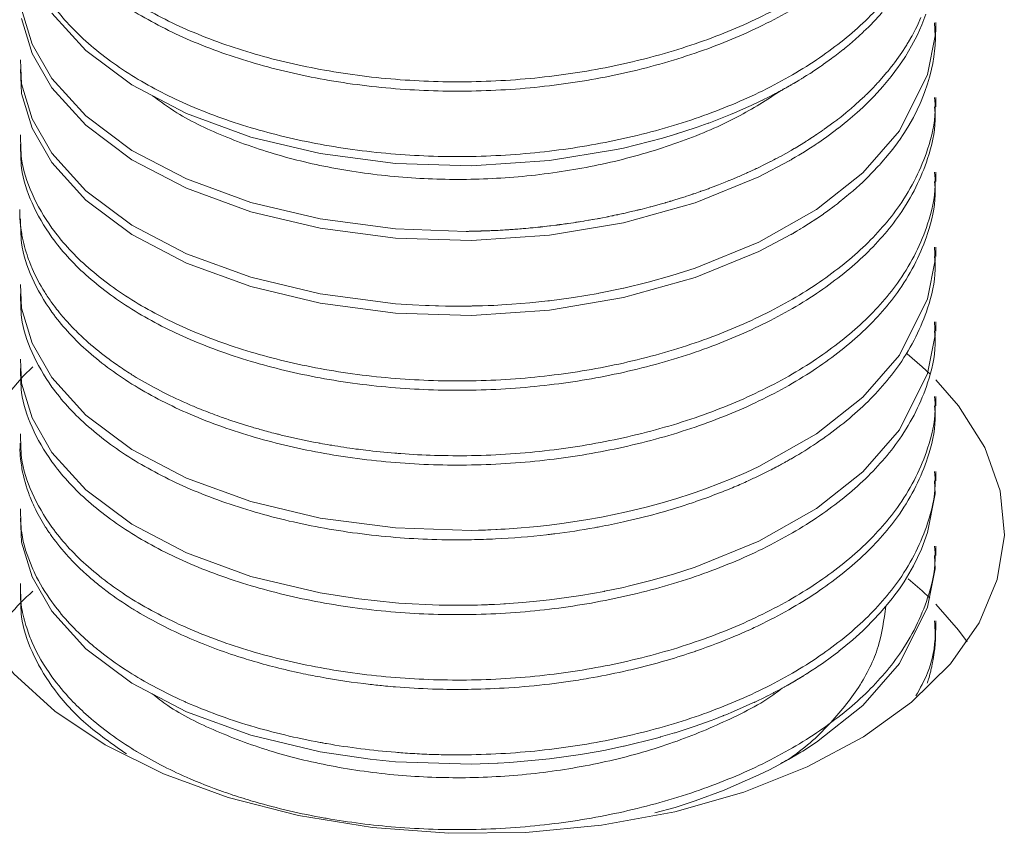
# Model space of a CAD drawing. Header units: millimetres. Extents: x 0 to 210, y 0 to 297.
# Tile 9 of 38: x 165 to 176, y 117 to 126. Entities that reach past the tile are written whole.
import ezdxf

# ---------------------------------------------------------------- set-up
doc = ezdxf.new("R2010")
doc.units = ezdxf.units.MM
doc.linetypes.add('HIDDEN', pattern=[1.905, 1.27, -0.635])
doc.layers.add('FORMAT', color=7, linetype='HIDDEN')

msp = doc.modelspace()

# ---------------------------------------------------------------- linework, layer by layer
at = {"color": 7, "linetype": 'Continuous', "lineweight": 15, "flags": 128}
for points in [[(174.795, 122.165), (174.712, 122.243), (174.549, 122.384)], [(165.004, 122.241), (164.897, 122.14), (164.527, 121.705), (164.271, 121.243), (164.134, 120.765), (164.118, 120.281), (164.225, 119.8), (164.452, 119.334), (164.795, 118.891), (165.245, 118.482), (165.794, 118.115)], [(165.794, 118.115), (166.429, 117.799), (167.137, 117.539), (167.904, 117.341), (168.712, 117.21), (169.545, 117.148), (170.384, 117.157), (171.212, 117.236), (172.011, 117.384), (172.765, 117.598), (173.456, 117.873), (174.071, 118.203), (174.596, 118.581), (175.02, 118.999), (175.335, 119.448), (175.532, 119.919), (175.609, 120.402), (175.563, 120.886), (175.395, 121.361), (175.11, 121.816), (174.861, 122.1)], [(174.795, 119.716), (174.712, 119.794), (174.559, 119.926)], [(175.204, 119.238), (175.11, 119.367), (174.861, 119.651)]]:
    msp.add_lwpolyline(points, dxfattribs=at)
at = {"color": 7, "linetype": 'Continuous', "lineweight": 15}
msp.add_arc((167.139, 117.413), 3.196, 131.9132, 145.1744, dxfattribs=at)
at = {"layer": 'FORMAT', "linetype": 'Continuous', "lineweight": 15}
for p, q in [((174.86, 125.898), (174.86, 126)), ((174.86, 125.081), (174.86, 125.183)), ((174.86, 124.264), (174.86, 124.367)), ((174.86, 123.448), (174.86, 123.55)), ((174.86, 122.631), (174.86, 122.733)), ((174.86, 121.815), (174.86, 121.917)), ((174.86, 120.998), (174.86, 121.1)), ((174.86, 120.182), (174.86, 120.284)), ((174.86, 119.365), (174.86, 119.467))]:
    msp.add_line(p, q, dxfattribs=at)
at = {"layer": 'FORMAT', "linetype": 'Continuous', "lineweight": 15, "flags": 128}
for points in [[(164.882, 126.147), (164.997, 125.766), (165.213, 125.39), (165.583, 124.981), (166.086, 124.605), (166.681, 124.293), (167.385, 124.037), (168.139, 123.856), (168.964, 123.748), (169.733, 123.721), (169.733, 123.721), (169.733, 123.721), (169.733, 123.721), (169.733, 123.721), (169.733, 123.721), (169.733, 123.721), (169.733, 123.721), (169.733, 123.721), (169.733, 123.721), (169.733, 123.721), (169.733, 123.721), (169.733, 123.721), (169.733, 123.721), (169.733, 123.721), (169.733, 123.721), (169.733, 123.721), (169.733, 123.721), (169.733, 123.721), (169.733, 123.721), (169.733, 123.721), (169.733, 123.721), (169.733, 123.721), (169.733, 123.721), (169.733, 123.721), (169.733, 123.721), (169.733, 123.721), (169.733, 123.721), (169.733, 123.721), (169.733, 123.721), (169.733, 123.721), (169.733, 123.721), (169.733, 123.721), (169.733, 123.721), (169.733, 123.721), (169.733, 123.721), (169.733, 123.721), (169.733, 123.721), (169.733, 123.721), (169.733, 123.721), (169.733, 123.721), (169.733, 123.721), (169.733, 123.721), (169.733, 123.721), (169.733, 123.721), (169.733, 123.721), (169.733, 123.721), (169.733, 123.721), (169.733, 123.721), (169.733, 123.721), (169.733, 123.721), (169.733, 123.721), (169.733, 123.721), (169.733, 123.721), (169.733, 123.721), (169.733, 123.721), (169.733, 123.721), (169.733, 123.721), (169.733, 123.721), (169.733, 123.721), (169.733, 123.721), (169.733, 123.721), (169.733, 123.721), (169.733, 123.721), (169.733, 123.721), (169.733, 123.721), (169.733, 123.721), (169.733, 123.721), (169.733, 123.721), (169.733, 123.721), (169.733, 123.721), (169.734, 123.721), (169.734, 123.721), (169.734, 123.721), (169.734, 123.721), (169.734, 123.721), (169.734, 123.721), (169.734, 123.721), (169.734, 123.721), (169.734, 123.721), (169.734, 123.721), (169.734, 123.721), (169.734, 123.721), (169.734, 123.721), (169.734, 123.721), (169.735, 123.721), (169.735, 123.721), (169.735, 123.721), (169.735, 123.721), (169.735, 123.721), (169.735, 123.721), (169.735, 123.721), (169.735, 123.721), (169.736, 123.721), (169.736, 123.721), (169.736, 123.721), (169.736, 123.721), (169.737, 123.721), (169.737, 123.721), (169.737, 123.721), (169.737, 123.721), (169.737, 123.721), (169.737, 123.721), (169.737, 123.721), (169.738, 123.721), (169.738, 123.721), (169.738, 123.721), (169.739, 123.721), (169.739, 123.721), (169.739, 123.721), (169.741, 123.721), (169.741, 123.721), (169.741, 123.721), (169.741, 123.721), (169.741, 123.721), (169.741, 123.721), (169.743, 123.721), (169.743, 123.721), (169.743, 123.721), (169.744, 123.721), (169.745, 123.721), (169.745, 123.721), (169.748, 123.721), (169.748, 123.721), (169.748, 123.721), (169.749, 123.721), (169.751, 123.721), (169.751, 123.721), (169.753, 123.721), (169.753, 123.721), (169.753, 123.721), (169.754, 123.721), (169.755, 123.721), (169.76, 123.721), (169.761, 123.721), (169.761, 123.721), (169.761, 123.721), (169.768, 123.722), (169.768, 123.722), (169.768, 123.722), (169.77, 123.722), (169.77, 123.722), (169.77, 123.722), (169.773, 123.722), (169.774, 123.722), (169.775, 123.722), (169.791, 123.722), (169.781, 123.722), (169.783, 123.722), (169.786, 123.722), (169.79, 123.722), (169.794, 123.722), (169.794, 123.722), (169.798, 123.722), (169.798, 123.722), (169.802, 123.722), (169.802, 123.722), (169.803, 123.722), (169.803, 123.722), (169.808, 123.722), (169.808, 123.722), (169.809, 123.722), (169.812, 123.722), (169.818, 123.722), (169.818, 123.722), (169.821, 123.723), (169.826, 123.723), (169.827, 123.723), (169.833, 123.723), (169.833, 123.723), (169.833, 123.723), (169.84, 123.723), (169.847, 123.723), (169.847, 123.723), (169.848, 123.723), (169.854, 123.723), (169.854, 123.723), (169.854, 123.723), (169.854, 123.723), (169.855, 123.723), (169.863, 123.724), (169.867, 123.724), (169.867, 123.724), (169.872, 123.724), (169.872, 123.724), (169.872, 123.724), (169.876, 123.724), (169.891, 123.724), (169.896, 123.724), (169.898, 123.725), (169.898, 123.725), (169.906, 123.725), (169.907, 123.725), (169.913, 123.725), (169.918, 123.725), (169.919, 123.725), (169.925, 123.725), (169.932, 123.726), (169.935, 123.726), (169.935, 123.726), (169.945, 123.726), (169.945, 123.726), (169.959, 123.727), (169.959, 123.727), (169.962, 123.727), (169.962, 123.727), (169.969, 123.727), (169.978, 123.727), (169.978, 123.727), (169.983, 123.728), (169.993, 123.728), (170.007, 123.729), (170.011, 123.729), (170.011, 123.729), (170.022, 123.729), (170.037, 123.73), (170.04, 123.73), (170.049, 123.73), (170.049, 123.73), (170.057, 123.731), (170.057, 123.731), (170.059, 123.731), (170.059, 123.731), (170.06, 123.731), (170.083, 123.732), (170.107, 123.733), (170.109, 123.734), (170.128, 123.735), (170.128, 123.735), (170.128, 123.735), (170.128, 123.735), (170.13, 123.735), (170.139, 123.735), (170.158, 123.736), (170.17, 123.737), (170.17, 123.737), (170.184, 123.738), (170.186, 123.738), (170.186, 123.738), (170.188, 123.738), (170.196, 123.739), (170.199, 123.739), (170.211, 123.74), (170.212, 123.74), (170.249, 123.742), (170.267, 123.744), (170.267, 123.744), (170.297, 123.746), (170.298, 123.746), (170.32, 123.748), (170.335, 123.749), (170.339, 123.749), (170.357, 123.751), (170.379, 123.753), (170.381, 123.753), (170.382, 123.753), (170.384, 123.753), (170.385, 123.753), (170.415, 123.756), (170.434, 123.758), (170.435, 123.758), (170.465, 123.761), (170.466, 123.761), (170.467, 123.761), (170.494, 123.763), (170.515, 123.766), (170.516, 123.766), (170.526, 123.767), (170.542, 123.768), (170.546, 123.769), (170.551, 123.769), (170.572, 123.772), (170.616, 123.777), (170.618, 123.777), (170.618, 123.777), (170.644, 123.78), (170.655, 123.781), (170.66, 123.782), (170.714, 123.789), (170.719, 123.789), (170.728, 123.79), (170.729, 123.791), (170.731, 123.791), (170.752, 123.793), (170.755, 123.794), (170.759, 123.794), (170.759, 123.794), (170.762, 123.795), (170.762, 123.795), (170.774, 123.796), (170.811, 123.802), (170.83, 123.804), (170.842, 123.806), (170.842, 123.806), (170.849, 123.807), (170.906, 123.815), (170.926, 123.818), (170.931, 123.819), (170.935, 123.82), (170.96, 123.824), (170.963, 123.824), (170.955, 123.823), (170.971, 123.825), (170.982, 123.827), (171.02, 123.833), (171.03, 123.835), (171.077, 123.843), (171.071, 123.842), (171.121, 123.851), (171.114, 123.85), (171.137, 123.854), (171.164, 123.858), (171.169, 123.859), (171.178, 123.861), (171.178, 123.861), (171.182, 123.862), (171.19, 123.863), (171.203, 123.866), (171.279, 123.88), (171.285, 123.882), (171.326, 123.89), (171.336, 123.892), (171.337, 123.892), (171.34, 123.893), (171.355, 123.896), (171.373, 123.9), (171.383, 123.902), (171.39, 123.903), (171.391, 123.904), (171.45, 123.917), (171.443, 123.915), (171.47, 123.921), (171.48, 123.923), (171.493, 123.926), (171.534, 123.936), (171.555, 123.941), (171.574, 123.945), (171.585, 123.948), (171.597, 123.951), (171.607, 123.953), (171.615, 123.955), (171.622, 123.957), (171.63, 123.959), (171.636, 123.96), (171.655, 123.965), (171.68, 123.971), (171.731, 123.985), (171.743, 123.988), (171.748, 123.989), (171.749, 123.989), (171.79, 124), (171.851, 124.017), (171.911, 124.034), (171.914, 124.035), (171.929, 124.039), (171.932, 124.04), (171.958, 124.048), (171.96, 124.049), (171.967, 124.051), (171.972, 124.052), (172.001, 124.061), (172.011, 124.064), (172.013, 124.065), (172.097, 124.091), (172.124, 124.099), (172.141, 124.105), (172.165, 124.113), (172.166, 124.113), (172.207, 124.127), (172.214, 124.129), (172.234, 124.136), (172.271, 124.149), (172.282, 124.153), (172.291, 124.156), (172.297, 124.158), (172.336, 124.172), (172.364, 124.182), (172.378, 124.187), (172.389, 124.191), (172.407, 124.198), (172.418, 124.202), (172.431, 124.207), (172.489, 124.229), (172.561, 124.258), (172.594, 124.271), (172.603, 124.275), (172.604, 124.275), (172.644, 124.292), (172.699, 124.315), (172.713, 124.321), (172.752, 124.338), (172.752, 124.338), (172.776, 124.349), (172.794, 124.357), (172.806, 124.362), (172.808, 124.363), (172.89, 124.401), (172.9, 124.406), (172.906, 124.409), (172.93, 124.42), (172.935, 124.423), (172.975, 124.442), (172.977, 124.443), (173.055, 124.482), (173.061, 124.485), (173.093, 124.502), (173.094, 124.502), (173.111, 124.512), (173.121, 124.517), (173.153, 124.534), (173.164, 124.54), (173.282, 124.605), (173.283, 124.606), (173.287, 124.608), (173.316, 124.626), (173.324, 124.63), (173.438, 124.7), (173.447, 124.705), (173.459, 124.712), (173.46, 124.713), (173.47, 124.719), (173.487, 124.73), (173.491, 124.733), (173.498, 124.738), (173.533, 124.76), (173.553, 124.774), (173.557, 124.776), (173.558, 124.777), (173.602, 124.807), (173.611, 124.813), (173.629, 124.826), (173.641, 124.834), (173.643, 124.835), (173.749, 124.913), (173.78, 124.936), (173.78, 124.936), (173.787, 124.942), (173.798, 124.95), (173.808, 124.958), (173.826, 124.973), (173.874, 125.011), (173.884, 125.019), (173.938, 125.064), (173.952, 125.077), (173.962, 125.085), (173.984, 125.105), (173.988, 125.108), (174.064, 125.178), (174.078, 125.191), (174.082, 125.195), (174.095, 125.208), (174.104, 125.216), (174.116, 125.228), (174.119, 125.231), (174.144, 125.256), (174.169, 125.281), (174.172, 125.284), (174.207, 125.321), (174.226, 125.342), (174.234, 125.35), (174.324, 125.454), (174.336, 125.468), (174.336, 125.468), (174.345, 125.479), (174.354, 125.491), (174.363, 125.501), (174.364, 125.503), (174.378, 125.52), (174.398, 125.546), (174.41, 125.562), (174.454, 125.622), (174.462, 125.634), (174.463, 125.636), (174.479, 125.658), (174.481, 125.662), (174.543, 125.757), (174.544, 125.758), (174.55, 125.768), (174.556, 125.779), (174.558, 125.782), (174.562, 125.789), (174.599, 125.853), (174.601, 125.857), (174.632, 125.915), (174.638, 125.927), (174.656, 125.961), (174.699, 126.057)], [(164.882, 126.045), (164.997, 125.664), (165.213, 125.288), (165.583, 124.879), (166.086, 124.503), (166.681, 124.191), (167.385, 123.934), (168.139, 123.754), (168.964, 123.646), (169.791, 123.62), (170.644, 123.678), (171.45, 123.815), (172.234, 124.034), (172.93, 124.318), (173.259, 124.49), (173.259, 124.49), (173.259, 124.49), (173.259, 124.49), (173.259, 124.49), (173.259, 124.49), (173.259, 124.49), (173.259, 124.49), (173.259, 124.49), (173.259, 124.49), (173.259, 124.49), (173.259, 124.49), (173.259, 124.49), (173.259, 124.49), (173.259, 124.49), (173.259, 124.49), (173.259, 124.49), (173.259, 124.49), (173.259, 124.49), (173.259, 124.49), (173.259, 124.49), (173.259, 124.49), (173.259, 124.49), (173.259, 124.49), (173.259, 124.49), (173.259, 124.49), (173.259, 124.49), (173.259, 124.49), (173.259, 124.49), (173.259, 124.49), (173.259, 124.49), (173.259, 124.49), (173.259, 124.49), (173.259, 124.49), (173.259, 124.49), (173.259, 124.49), (173.259, 124.49), (173.259, 124.49), (173.259, 124.49), (173.259, 124.49), (173.259, 124.49), (173.259, 124.49), (173.259, 124.49), (173.259, 124.491), (173.259, 124.491), (173.26, 124.491), (173.26, 124.491), (173.26, 124.491), (173.26, 124.491), (173.26, 124.491), (173.261, 124.492), (173.261, 124.492), (173.262, 124.492), (173.262, 124.492), (173.263, 124.493), (173.263, 124.493), (173.265, 124.494), (173.265, 124.494), (173.269, 124.496), (173.269, 124.496), (173.273, 124.498), (173.273, 124.498), (173.273, 124.498), (173.275, 124.5), (173.281, 124.503), (173.281, 124.503), (173.289, 124.508), (173.289, 124.508), (173.326, 124.53), (173.327, 124.53), (173.327, 124.53), (173.327, 124.53), (173.327, 124.53), (173.364, 124.552), (173.364, 124.552), (173.401, 124.575), (173.41, 124.58), (173.41, 124.58), (173.492, 124.632), (173.539, 124.662), (173.539, 124.663), (173.558, 124.675), (173.572, 124.685), (173.671, 124.753), (173.687, 124.765), (173.796, 124.846), (173.797, 124.847), (173.902, 124.932), (174.002, 125.018), (174.064, 125.075), (174.097, 125.107), (174.187, 125.198), (174.283, 125.304), (174.373, 125.412), (174.454, 125.521), (174.463, 125.534), (174.521, 125.62), (174.529, 125.632), (174.596, 125.746), (174.656, 125.861), (174.708, 125.977), (174.753, 126.093)], [(165.213, 126.104), (165.583, 125.696), (166.086, 125.32), (166.681, 125.008), (167.385, 124.751), (168.139, 124.571), (168.964, 124.462), (169.791, 124.436), (170.644, 124.494), (171.353, 124.61), (171.45, 124.631), (171.877, 124.739), (172.045, 124.789), (172.031, 124.785), (172.234, 124.851), (172.257, 124.858), (172.376, 124.901), (172.383, 124.903), (172.619, 124.996), (172.621, 124.997), (172.662, 125.014), (172.82, 125.083), (172.844, 125.094), (172.93, 125.135), (172.951, 125.145), (172.961, 125.15), (172.973, 125.155), (172.973, 125.156), (173.035, 125.187), (173.055, 125.197), (173.055, 125.197), (173.109, 125.225), (173.109, 125.225), (173.121, 125.231), (173.152, 125.248), (173.157, 125.251), (173.179, 125.262), (173.181, 125.263), (173.183, 125.264), (173.183, 125.264), (173.196, 125.272), (173.2, 125.274), (173.2, 125.274), (173.211, 125.28), (173.211, 125.28), (173.213, 125.281), (173.221, 125.285), (173.226, 125.288), (173.237, 125.295), (173.237, 125.295), (173.237, 125.295), (173.237, 125.295), (173.237, 125.295), (173.237, 125.295), (173.237, 125.295), (173.237, 125.295), (173.237, 125.295), (173.237, 125.295), (173.237, 125.295), (173.237, 125.295), (173.237, 125.295), (173.237, 125.295), (173.237, 125.295), (173.237, 125.295), (173.237, 125.295), (173.237, 125.295), (173.237, 125.295), (173.237, 125.295), (173.237, 125.295), (173.237, 125.295), (173.237, 125.295), (173.237, 125.295), (173.237, 125.295), (173.237, 125.295), (173.237, 125.295), (173.237, 125.295), (173.237, 125.295), (173.237, 125.295), (173.237, 125.295), (173.237, 125.295), (173.237, 125.295), (173.237, 125.295), (173.237, 125.295), (173.237, 125.295), (173.237, 125.295), (173.237, 125.295), (173.237, 125.295), (173.237, 125.295), (173.237, 125.295), (173.237, 125.295), (173.237, 125.295), (173.237, 125.295), (173.237, 125.295), (173.237, 125.295), (173.237, 125.295), (173.237, 125.295), (173.237, 125.295), (173.237, 125.295), (173.237, 125.295), (173.237, 125.295), (173.237, 125.295), (173.237, 125.295), (173.237, 125.295), (173.237, 125.295), (173.237, 125.295), (173.237, 125.295), (173.237, 125.295), (173.237, 125.295), (173.237, 125.295), (173.237, 125.295), (173.237, 125.295), (173.237, 125.295), (173.237, 125.295), (173.237, 125.295), (173.237, 125.295), (173.237, 125.295), (173.237, 125.295), (173.237, 125.295), (173.237, 125.295), (173.237, 125.295), (173.237, 125.295), (173.237, 125.295), (173.237, 125.295), (173.237, 125.295), (173.237, 125.295), (173.237, 125.295), (173.237, 125.295), (173.237, 125.295), (173.237, 125.295), (173.237, 125.295), (173.237, 125.295), (173.237, 125.295), (173.237, 125.295), (173.237, 125.295), (173.237, 125.295), (173.237, 125.295), (173.237, 125.295), (173.237, 125.295), (173.237, 125.295), (173.237, 125.295), (173.237, 125.295), (173.237, 125.295), (173.237, 125.295), (173.237, 125.295), (173.237, 125.295), (173.237, 125.295), (173.237, 125.295), (173.237, 125.295), (173.237, 125.295), (173.237, 125.295), (173.237, 125.295), (173.237, 125.295), (173.238, 125.295), (173.238, 125.295), (173.238, 125.295), (173.238, 125.295), (173.238, 125.295), (173.238, 125.295), (173.238, 125.295), (173.238, 125.295), (173.238, 125.295), (173.238, 125.295), (173.238, 125.295), (173.238, 125.295), (173.238, 125.295), (173.238, 125.295), (173.238, 125.295), (173.238, 125.295), (173.238, 125.295), (173.238, 125.295), (173.238, 125.295), (173.238, 125.295), (173.238, 125.295), (173.238, 125.295), (173.238, 125.295), (173.238, 125.295), (173.238, 125.295), (173.238, 125.295), (173.239, 125.295), (173.239, 125.295), (173.239, 125.295), (173.239, 125.295), (173.239, 125.295), (173.239, 125.296), (173.239, 125.296), (173.239, 125.296), (173.239, 125.296), (173.239, 125.296), (173.239, 125.296), (173.239, 125.296), (173.24, 125.296), (173.24, 125.296), (173.24, 125.296), (173.24, 125.296), (173.241, 125.297), (173.241, 125.297), (173.241, 125.297), (173.241, 125.297), (173.241, 125.297), (173.241, 125.297), (173.241, 125.297), (173.241, 125.297), (173.243, 125.298), (173.243, 125.298), (173.244, 125.298), (173.245, 125.299), (173.245, 125.299), (173.245, 125.299), (173.245, 125.299), (173.245, 125.299), (173.245, 125.299), (173.246, 125.299), (173.246, 125.299), (173.249, 125.301), (173.25, 125.302), (173.25, 125.302), (173.253, 125.304), (173.254, 125.304), (173.254, 125.304), (173.255, 125.305), (173.255, 125.305), (173.255, 125.305), (173.255, 125.305), (173.255, 125.305), (173.263, 125.309), (173.265, 125.31), (173.265, 125.311), (173.272, 125.315), (173.272, 125.315), (173.272, 125.315), (173.274, 125.316), (173.274, 125.316), (173.275, 125.316), (173.277, 125.317), (173.277, 125.317), (173.283, 125.321), (173.291, 125.326), (173.295, 125.328), (173.298, 125.33), (173.311, 125.337), (173.315, 125.34), (173.315, 125.34), (173.32, 125.342), (173.322, 125.343), (173.322, 125.343), (173.339, 125.354), (173.339, 125.354), (173.358, 125.365), (173.368, 125.371), (173.371, 125.373), (173.395, 125.387), (173.4, 125.39), (173.4, 125.39), (173.414, 125.399), (173.42, 125.403), (173.42, 125.403), (173.449, 125.421), (173.488, 125.445), (173.506, 125.457), (173.506, 125.457), (173.518, 125.465), (173.558, 125.491), (173.572, 125.501), (173.573, 125.501), (173.602, 125.522), (173.612, 125.529), (173.627, 125.539), (173.627, 125.539), (173.635, 125.545), (173.724, 125.608), (173.742, 125.622), (173.759, 125.635), (173.795, 125.662), (173.851, 125.706), (173.852, 125.708), (173.866, 125.719), (173.865, 125.718), (173.917, 125.761), (173.951, 125.79), (173.984, 125.819), (174.064, 125.892), (174.06, 125.889), (174.064, 125.892), (174.077, 125.905), (174.094, 125.921), (174.133, 125.959), (174.198, 126.026), (174.199, 126.027), (174.276, 126.112)], [(164.871, 125.592), (164.882, 125.33), (164.997, 124.949), (165.213, 124.573), (165.583, 124.165), (166.086, 123.789), (166.681, 123.477), (167.385, 123.22), (168.139, 123.04), (168.964, 122.931), (169.147, 122.919), (169.289, 122.911), (169.332, 122.91), (169.331, 122.91), (169.399, 122.908), (169.432, 122.907), (169.432, 122.907), (169.509, 122.905), (169.509, 122.905), (169.509, 122.905), (169.516, 122.905), (169.574, 122.904), (169.574, 122.904), (169.586, 122.904), (169.586, 122.904), (169.619, 122.904), (169.619, 122.904), (169.632, 122.904), (169.653, 122.904), (169.663, 122.904), (169.663, 122.904), (169.687, 122.904), (169.687, 122.904), (169.689, 122.904), (169.707, 122.904), (169.707, 122.904), (169.711, 122.904), (169.721, 122.904), (169.721, 122.904), (169.725, 122.905), (169.732, 122.905), (169.735, 122.905), (169.735, 122.905), (169.742, 122.905), (169.742, 122.905), (169.743, 122.905), (169.748, 122.905), (169.749, 122.905), (169.753, 122.905), (169.757, 122.905), (169.766, 122.905), (169.766, 122.905), (169.766, 122.905), (169.766, 122.905), (169.766, 122.905), (169.766, 122.905), (169.766, 122.905), (169.766, 122.905), (169.766, 122.905), (169.766, 122.905), (169.766, 122.905), (169.766, 122.905), (169.766, 122.905), (169.766, 122.905), (169.766, 122.905), (169.766, 122.905), (169.766, 122.905), (169.766, 122.905), (169.766, 122.905), (169.766, 122.905), (169.766, 122.905), (169.766, 122.905), (169.767, 122.905), (169.767, 122.905), (169.767, 122.905), (169.767, 122.905), (169.767, 122.905), (169.767, 122.905), (169.767, 122.905), (169.767, 122.905), (169.767, 122.905), (169.767, 122.905), (169.767, 122.905), (169.767, 122.905), (169.767, 122.905), (169.767, 122.905), (169.768, 122.905), (169.768, 122.905), (169.769, 122.905), (169.769, 122.905), (169.769, 122.905), (169.769, 122.905), (169.77, 122.905), (169.77, 122.905), (169.77, 122.905), (169.772, 122.905), (169.773, 122.905), (169.773, 122.905), (169.774, 122.905), (169.776, 122.905), (169.779, 122.905), (169.779, 122.905), (169.791, 122.905), (169.78, 122.905), (169.785, 122.905), (169.79, 122.905), (169.79, 122.905), (169.8, 122.906), (169.808, 122.906), (169.808, 122.906), (169.811, 122.906), (169.826, 122.906), (169.844, 122.907), (169.849, 122.907), (169.877, 122.907), (169.91, 122.908), (169.911, 122.908), (169.911, 122.908), (169.973, 122.911), (170.018, 122.912), (170.018, 122.912), (170.035, 122.913), (170.125, 122.918), (170.232, 122.925), (170.232, 122.925), (170.43, 122.941), (170.626, 122.961), (170.644, 122.963), (170.906, 122.999), (171.174, 123.044), (171.182, 123.045), (171.45, 123.1), (171.454, 123.101), (171.72, 123.165), (171.981, 123.238), (172.234, 123.32), (172.93, 123.604), (173.558, 123.96), (174.064, 124.361), (174.463, 124.819), (174.771, 125.435), (174.854, 125.855), (174.848, 125.999)], [(164.871, 125.489), (164.882, 125.228), (164.997, 124.847), (165.213, 124.471), (165.583, 124.063), (166.086, 123.687), (166.681, 123.375), (167.385, 123.118), (168.139, 122.938), (168.964, 122.829), (169.791, 122.803), (170.644, 122.861), (171.45, 122.998), (172.234, 123.218), (172.93, 123.502), (173.28, 123.686), (173.28, 123.686), (173.28, 123.686), (173.28, 123.686), (173.28, 123.686), (173.28, 123.686), (173.28, 123.686), (173.28, 123.686), (173.28, 123.686), (173.28, 123.686), (173.28, 123.686), (173.28, 123.686), (173.28, 123.686), (173.28, 123.686), (173.28, 123.686), (173.28, 123.686), (173.28, 123.686), (173.28, 123.686), (173.28, 123.686), (173.28, 123.686), (173.28, 123.686), (173.28, 123.686), (173.28, 123.686), (173.28, 123.686), (173.28, 123.686), (173.28, 123.686), (173.28, 123.686), (173.28, 123.686), (173.28, 123.686), (173.28, 123.686), (173.28, 123.686), (173.28, 123.686), (173.28, 123.686), (173.28, 123.686), (173.28, 123.686), (173.28, 123.686), (173.28, 123.686), (173.28, 123.686), (173.28, 123.686), (173.28, 123.686), (173.28, 123.686), (173.28, 123.686), (173.28, 123.686), (173.28, 123.686), (173.28, 123.686), (173.28, 123.686), (173.28, 123.686), (173.28, 123.686), (173.28, 123.686), (173.28, 123.686), (173.28, 123.686), (173.28, 123.686), (173.28, 123.686), (173.28, 123.686), (173.28, 123.686), (173.28, 123.686), (173.28, 123.686), (173.28, 123.686), (173.28, 123.686), (173.28, 123.686), (173.28, 123.686), (173.28, 123.686), (173.28, 123.686), (173.28, 123.686), (173.28, 123.686), (173.28, 123.686), (173.28, 123.686), (173.28, 123.686), (173.28, 123.686), (173.28, 123.686), (173.28, 123.686), (173.28, 123.686), (173.28, 123.686), (173.28, 123.686), (173.28, 123.686), (173.28, 123.686), (173.28, 123.686), (173.28, 123.686), (173.28, 123.686), (173.28, 123.686), (173.28, 123.686), (173.28, 123.686), (173.28, 123.686), (173.28, 123.686), (173.28, 123.686), (173.28, 123.686), (173.28, 123.686), (173.28, 123.686), (173.28, 123.686), (173.28, 123.686), (173.28, 123.686), (173.28, 123.686), (173.28, 123.686), (173.28, 123.686), (173.28, 123.686), (173.28, 123.686), (173.28, 123.686), (173.28, 123.686), (173.28, 123.686), (173.28, 123.686), (173.281, 123.686), (173.281, 123.686), (173.281, 123.686), (173.281, 123.686), (173.281, 123.686), (173.281, 123.686), (173.281, 123.687), (173.281, 123.687), (173.281, 123.687), (173.282, 123.687), (173.282, 123.687), (173.282, 123.687), (173.282, 123.687), (173.282, 123.687), (173.282, 123.687), (173.283, 123.687), (173.283, 123.687), (173.283, 123.688), (173.284, 123.688), (173.284, 123.688), (173.284, 123.688), (173.285, 123.689), (173.285, 123.689), (173.285, 123.689), (173.286, 123.689), (173.286, 123.69), (173.289, 123.691), (173.289, 123.691), (173.289, 123.691), (173.29, 123.692), (173.292, 123.693), (173.293, 123.693), (173.293, 123.693), (173.294, 123.694), (173.294, 123.694), (173.294, 123.694), (173.299, 123.697), (173.3, 123.697), (173.302, 123.699), (173.307, 123.702), (173.307, 123.702), (173.31, 123.703), (173.312, 123.704), (173.312, 123.704), (173.32, 123.709), (173.322, 123.711), (173.324, 123.712), (173.324, 123.712), (173.33, 123.715), (173.338, 123.72), (173.347, 123.726), (173.347, 123.726), (173.349, 123.726), (173.372, 123.74), (173.372, 123.74), (173.373, 123.741), (173.385, 123.748), (173.411, 123.764), (173.411, 123.764), (173.421, 123.77), (173.422, 123.771), (173.472, 123.802), (173.48, 123.807), (173.48, 123.807), (173.482, 123.809), (173.552, 123.855), (173.555, 123.856), (173.555, 123.856), (173.558, 123.858), (173.583, 123.876), (173.634, 123.91), (173.634, 123.911), (173.683, 123.946), (173.753, 123.997), (173.754, 123.998), (173.787, 124.023), (173.806, 124.038), (173.931, 124.14), (173.941, 124.148), (173.96, 124.165), (174.064, 124.259), (174.099, 124.293), (174.101, 124.295), (174.102, 124.296), (174.112, 124.305), (174.233, 124.431), (174.25, 124.449), (174.255, 124.454), (174.353, 124.57), (174.392, 124.62), (174.444, 124.689), (174.45, 124.699), (174.46, 124.713), (174.463, 124.717), (174.512, 124.79), (174.555, 124.859), (174.616, 124.964), (174.658, 125.048), (174.69, 125.117), (174.701, 125.142), (174.739, 125.237), (174.771, 125.332), (174.793, 125.405), (174.799, 125.429), (174.827, 125.552), (174.839, 125.625), (174.851, 125.722), (174.854, 125.753), (174.855, 125.764), (174.858, 125.82), (174.859, 125.868), (174.859, 125.898)], [(164.871, 123.142), (164.882, 122.881), (164.997, 122.5), (165.213, 122.124), (165.583, 121.715), (166.086, 121.339), (166.681, 121.027), (167.385, 120.77), (168.139, 120.59), (168.964, 120.482), (169.791, 120.456), (169.869, 120.458), (169.869, 120.458), (169.869, 120.458), (169.869, 120.458), (169.869, 120.458), (169.869, 120.458), (169.869, 120.458), (169.869, 120.458), (169.869, 120.458), (169.869, 120.458), (169.869, 120.458), (169.869, 120.458), (169.869, 120.458), (169.869, 120.458), (169.869, 120.458), (169.869, 120.458), (169.869, 120.458), (169.869, 120.458), (169.869, 120.458), (169.869, 120.458), (169.869, 120.458), (169.869, 120.458), (169.869, 120.458), (169.869, 120.458), (169.869, 120.458), (169.869, 120.458), (169.869, 120.458), (169.869, 120.458), (169.869, 120.458), (169.869, 120.458), (169.869, 120.458), (169.869, 120.458), (169.869, 120.458), (169.869, 120.458), (169.869, 120.458), (169.869, 120.458), (169.869, 120.458), (169.869, 120.458), (169.869, 120.458), (169.869, 120.458), (169.869, 120.458), (169.869, 120.458), (169.869, 120.458), (169.869, 120.458), (169.869, 120.458), (169.869, 120.458), (169.869, 120.458), (169.869, 120.458), (169.869, 120.458), (169.869, 120.458), (169.869, 120.458), (169.869, 120.458), (169.869, 120.458), (169.869, 120.458), (169.869, 120.458), (169.869, 120.458), (169.869, 120.458), (169.869, 120.458), (169.869, 120.458), (169.869, 120.458), (169.869, 120.458), (169.87, 120.458), (169.87, 120.458), (169.87, 120.458), (169.87, 120.458), (169.87, 120.458), (169.871, 120.458), (169.871, 120.458), (169.871, 120.458), (169.872, 120.458), (169.872, 120.458), (169.873, 120.458), (169.873, 120.458), (169.876, 120.458), (169.876, 120.458), (169.876, 120.458), (169.879, 120.458), (169.879, 120.458), (169.882, 120.458), (169.882, 120.458), (169.891, 120.458), (169.891, 120.458), (169.891, 120.458), (169.891, 120.458), (169.893, 120.458), (169.901, 120.458), (169.901, 120.458), (169.91, 120.459), (169.91, 120.459), (169.91, 120.459), (169.928, 120.459), (169.941, 120.46), (169.941, 120.46), (169.945, 120.46), (169.971, 120.461), (169.987, 120.462), (170.002, 120.462), (170.002, 120.462), (170.058, 120.465), (170.073, 120.465), (170.073, 120.465), (170.114, 120.468), (170.159, 120.47), (170.246, 120.476), (170.291, 120.479), (170.291, 120.479), (170.468, 120.495), (170.512, 120.499), (170.513, 120.499), (170.644, 120.514), (170.779, 120.531), (171.041, 120.571), (171.212, 120.601), (171.381, 120.635), (171.45, 120.65), (171.548, 120.673), (171.699, 120.71), (171.712, 120.713), (171.875, 120.758), (172.035, 120.805), (172.192, 120.856), (172.234, 120.87), (172.346, 120.909), (172.497, 120.966), (172.646, 121.026), (172.79, 121.089), (172.93, 121.154), (173.558, 121.511), (174.064, 121.911), (174.463, 122.37), (174.771, 122.985), (174.854, 123.405), (174.848, 123.55)], [(164.871, 122.325), (164.882, 122.064), (164.997, 121.683), (165.213, 121.307), (165.583, 120.899), (166.086, 120.523), (166.681, 120.211), (167.385, 119.954), (168.139, 119.774), (168.563, 119.707), (168.964, 119.665), (168.998, 119.662), (169.001, 119.662), (169.439, 119.64), (169.545, 119.638), (169.651, 119.638), (169.651, 119.638), (169.757, 119.639), (169.791, 119.639), (169.79, 119.639), (169.824, 119.64), (169.824, 119.64), (169.857, 119.641), (169.903, 119.642), (169.903, 119.642), (169.903, 119.642), (169.903, 119.642), (169.903, 119.642), (169.903, 119.642), (169.903, 119.642), (169.903, 119.642), (169.903, 119.642), (169.903, 119.642), (169.903, 119.642), (169.903, 119.642), (169.903, 119.642), (169.903, 119.642), (169.903, 119.642), (169.903, 119.642), (169.903, 119.642), (169.903, 119.642), (169.903, 119.642), (169.903, 119.642), (169.903, 119.642), (169.903, 119.642), (169.903, 119.642), (169.903, 119.642), (169.903, 119.642), (169.903, 119.642), (169.903, 119.642), (169.903, 119.642), (169.903, 119.642), (169.903, 119.642), (169.903, 119.642), (169.903, 119.642), (169.903, 119.642), (169.903, 119.642), (169.903, 119.642), (169.903, 119.642), (169.903, 119.642), (169.903, 119.642), (169.903, 119.642), (169.903, 119.642), (169.903, 119.642), (169.903, 119.642), (169.903, 119.642), (169.904, 119.642), (169.904, 119.642), (169.904, 119.642), (169.904, 119.642), (169.904, 119.642), (169.904, 119.642), (169.904, 119.642), (169.904, 119.642), (169.904, 119.642), (169.904, 119.642), (169.905, 119.642), (169.905, 119.642), (169.905, 119.642), (169.905, 119.642), (169.906, 119.642), (169.906, 119.642), (169.906, 119.642), (169.906, 119.642), (169.906, 119.642), (169.906, 119.642), (169.907, 119.642), (169.908, 119.642), (169.909, 119.642), (169.909, 119.642), (169.911, 119.642), (169.911, 119.642), (169.911, 119.642), (169.911, 119.642), (169.911, 119.642), (169.914, 119.642), (169.914, 119.642), (169.914, 119.642), (169.917, 119.642), (169.917, 119.642), (169.922, 119.643), (169.922, 119.643), (169.922, 119.643), (169.923, 119.643), (169.927, 119.643), (169.929, 119.643), (169.93, 119.643), (169.93, 119.643), (169.937, 119.643), (169.937, 119.643), (169.948, 119.643), (169.948, 119.643), (169.962, 119.644), (169.962, 119.644), (169.967, 119.644), (169.98, 119.645), (169.985, 119.645), (169.985, 119.645), (169.987, 119.645), (170.012, 119.646), (170.045, 119.648), (170.045, 119.648), (170.045, 119.648), (170.045, 119.648), (170.045, 119.648), (170.105, 119.651), (170.105, 119.651), (170.147, 119.653), (170.147, 119.653), (170.165, 119.654), (170.25, 119.66), (170.352, 119.668), (170.352, 119.668), (170.539, 119.685), (170.644, 119.697), (170.724, 119.707), (170.987, 119.745), (171.239, 119.79), (171.245, 119.791), (171.45, 119.834), (171.501, 119.845), (171.751, 119.907), (171.996, 119.977), (172.234, 120.054), (172.93, 120.338), (173.558, 120.694), (174.064, 121.095), (174.463, 121.553), (174.771, 122.168), (174.854, 122.589), (174.848, 122.733)], [(164.871, 120.59), (164.882, 120.329), (164.997, 119.948), (165.213, 119.572), (165.583, 119.163), (166.086, 118.787), (166.681, 118.476), (167.385, 118.219), (168.139, 118.039), (168.688, 117.957), (168.964, 117.93), (169.791, 117.904), (170.076, 117.914), (170.082, 117.914), (170.212, 117.922), (170.644, 117.962), (170.983, 118.009), (171.177, 118.043), (171.236, 118.054), (171.45, 118.099), (171.459, 118.101), (171.811, 118.188), (171.852, 118.199), (171.854, 118.2), (171.881, 118.208), (172.009, 118.245), (172.015, 118.247), (172.213, 118.311), (172.234, 118.318), (172.409, 118.381), (172.42, 118.385), (172.437, 118.391), (172.447, 118.395), (172.536, 118.43), (172.54, 118.431), (172.544, 118.433), (172.548, 118.434), (172.553, 118.437), (172.568, 118.443), (172.654, 118.478), (172.865, 118.572), (172.877, 118.577), (172.879, 118.578), (172.888, 118.582), (172.886, 118.581), (172.93, 118.602), (172.962, 118.618), (172.976, 118.625), (173.025, 118.649), (173.027, 118.65), (173.069, 118.672), (173.069, 118.672), (173.084, 118.68), (173.094, 118.685), (173.129, 118.703), (173.131, 118.704), (173.181, 118.731), (173.185, 118.734), (173.204, 118.744), (173.204, 118.744), (173.21, 118.747), (173.21, 118.747), (173.231, 118.759), (173.232, 118.759), (173.232, 118.76), (173.232, 118.76), (173.242, 118.765), (173.245, 118.767), (173.264, 118.777), (173.301, 118.799), (173.301, 118.799), (173.301, 118.799), (173.303, 118.8), (173.303, 118.8), (173.32, 118.81), (173.322, 118.811), (173.331, 118.817), (173.332, 118.817), (173.338, 118.821), (173.338, 118.821), (173.342, 118.823), (173.344, 118.824), (173.35, 118.828), (173.36, 118.834), (173.361, 118.834), (173.364, 118.836), (173.364, 118.836), (173.365, 118.837), (173.365, 118.837), (173.369, 118.839), (173.369, 118.839), (173.372, 118.841), (173.375, 118.843), (173.383, 118.848), (173.383, 118.848), (173.386, 118.849), (173.386, 118.85), (173.388, 118.851), (173.394, 118.854), (173.402, 118.859), (173.402, 118.859), (173.402, 118.859), (173.402, 118.859), (173.402, 118.859), (173.402, 118.859), (173.402, 118.859), (173.402, 118.859), (173.402, 118.859), (173.402, 118.859), (173.402, 118.859), (173.402, 118.859), (173.402, 118.859), (173.402, 118.859), (173.402, 118.859), (173.402, 118.859), (173.402, 118.859), (173.402, 118.859), (173.402, 118.859), (173.402, 118.859), (173.402, 118.859), (173.402, 118.859), (173.402, 118.859), (173.402, 118.859), (173.402, 118.859), (173.402, 118.859), (173.402, 118.859), (173.402, 118.859), (173.402, 118.859), (173.402, 118.859), (173.402, 118.859), (173.402, 118.859), (173.402, 118.859), (173.402, 118.859), (173.402, 118.859), (173.402, 118.859), (173.402, 118.859), (173.402, 118.859), (173.402, 118.859), (173.402, 118.859), (173.402, 118.859), (173.402, 118.859), (173.402, 118.859), (173.402, 118.859), (173.402, 118.86), (173.403, 118.86), (173.403, 118.86), (173.403, 118.86), (173.403, 118.86), (173.405, 118.861), (173.405, 118.861), (173.406, 118.862), (173.406, 118.862), (173.407, 118.862), (173.409, 118.863), (173.412, 118.865), (173.412, 118.865), (173.412, 118.865), (173.417, 118.869), (173.423, 118.872), (173.425, 118.874), (173.425, 118.874), (173.439, 118.882), (173.449, 118.888), (173.453, 118.891), (173.453, 118.891), (173.482, 118.91), (173.512, 118.929), (173.513, 118.93), (173.513, 118.93), (173.558, 118.959), (173.577, 118.972), (173.612, 118.996), (173.612, 118.996), (173.639, 119.015), (173.708, 119.065), (173.802, 119.135), (173.802, 119.136), (173.955, 119.261), (174.064, 119.36), (174.097, 119.392), (174.254, 119.554), (174.388, 119.716), (174.393, 119.722), (174.463, 119.818), (174.515, 119.894), (174.618, 120.07), (174.704, 120.251), (174.771, 120.433), (174.854, 120.854), (174.848, 120.998)], [(171.795, 117.373), (172.016, 117.431), (172.234, 117.502), (172.55, 117.619), (172.558, 117.622), (172.93, 117.786), (173.044, 117.842), (173.149, 117.897), (173.252, 117.954), (173.252, 117.954), (173.352, 118.012), (173.37, 118.023), (173.389, 118.035), (173.389, 118.035), (173.408, 118.046), (173.558, 118.143), (174.064, 118.543), (174.463, 119.002), (174.771, 119.617), (174.854, 120.037), (174.848, 120.182)]]:
    msp.add_lwpolyline(points, dxfattribs=at)
at = {"layer": 'FORMAT', "linetype": 'Continuous', "lineweight": 15}
for points, knots in [([(164.871, 128.041), (164.871, 127.954), (164.87, 127.738), (164.984, 127.394), (165.208, 126.999), (165.567, 126.603), (166.063, 126.233), (166.673, 125.913), (167.367, 125.66), (168.138, 125.476), (168.952, 125.368), (169.799, 125.341), (170.639, 125.398), (171.465, 125.538), (172.239, 125.755), (172.951, 126.046), (173.57, 126.397), (174.088, 126.807), (174.52, 127.3), (174.767, 127.81), (174.864, 128.212), (174.851, 128.401), (174.848, 128.449)], [0, 0, 0, 0, 0.030262, 0.074886, 0.120416, 0.173362, 0.227843, 0.280792, 0.335275, 0.388232, 0.442725, 0.495672, 0.550154, 0.603101, 0.657582, 0.710539, 0.765032, 0.81798, 0.872463, 0.940109, 0.984733, 1, 1, 1, 1]), ([(164.871, 127.939), (164.871, 127.852), (164.87, 127.636), (164.984, 127.292), (165.208, 126.897), (165.567, 126.501), (166.063, 126.13), (166.673, 125.811), (167.367, 125.558), (168.138, 125.373), (168.952, 125.266), (169.799, 125.239), (170.639, 125.296), (171.465, 125.436), (172.239, 125.653), (172.951, 125.944), (173.57, 126.295), (174.088, 126.705), (174.52, 127.198), (174.767, 127.708), (174.864, 128.11), (174.851, 128.299), (174.848, 128.347)], [0, 0, 0, 0, 0.030262, 0.074886, 0.120416, 0.173362, 0.227843, 0.280792, 0.335275, 0.388232, 0.442725, 0.495672, 0.550154, 0.603101, 0.657582, 0.710539, 0.765032, 0.81798, 0.872463, 0.940109, 0.984733, 1, 1, 1, 1]), ([(164.871, 127.225), (164.87, 127.137), (164.869, 126.981), (164.917, 126.8), (164.959, 126.674), (165.034, 126.487), (165.166, 126.257), (165.375, 125.998), (165.646, 125.728), (166.063, 125.416), (166.673, 125.097), (167.367, 124.843), (168.138, 124.659), (168.952, 124.551), (169.799, 124.525), (170.639, 124.582), (171.465, 124.722), (172.239, 124.938), (172.951, 125.229), (173.57, 125.581), (174.088, 125.99), (174.52, 126.484), (174.767, 126.993), (174.864, 127.395), (174.851, 127.584), (174.848, 127.633)], [0, 0, 0, 0, 0.03026, 0.054142, 0.063191, 0.074911, 0.120437, 0.146134, 0.173425, 0.227902, 0.280846, 0.335326, 0.388278, 0.442767, 0.49571, 0.550188, 0.603131, 0.657608, 0.710561, 0.76505, 0.817993, 0.872473, 0.940113, 0.984734, 1, 1, 1, 1]), ([(164.871, 124.775), (164.871, 124.688), (164.87, 124.472), (164.984, 124.128), (165.208, 123.733), (165.567, 123.337), (166.063, 122.966), (166.673, 122.647), (167.367, 122.394), (168.138, 122.209), (168.952, 122.102), (169.799, 122.075), (170.639, 122.132), (171.465, 122.272), (172.239, 122.489), (172.951, 122.78), (173.57, 123.131), (174.088, 123.541), (174.52, 124.034), (174.767, 124.544), (174.864, 124.946), (174.851, 125.135), (174.848, 125.183)], [0, 0, 0, 0, 0.030262, 0.074886, 0.120416, 0.173362, 0.227843, 0.280792, 0.335275, 0.388232, 0.442725, 0.495672, 0.550154, 0.603101, 0.657582, 0.710539, 0.765032, 0.81798, 0.872463, 0.940109, 0.984733, 1, 1, 1, 1]), ([(164.871, 124.673), (164.871, 124.586), (164.87, 124.37), (164.984, 124.026), (165.208, 123.63), (165.567, 123.235), (166.063, 122.864), (166.673, 122.545), (167.367, 122.292), (168.138, 122.107), (168.952, 122), (169.799, 121.973), (170.639, 122.03), (171.465, 122.17), (172.239, 122.387), (172.951, 122.678), (173.57, 123.029), (174.088, 123.439), (174.52, 123.932), (174.767, 124.442), (174.864, 124.844), (174.851, 125.033), (174.848, 125.081)], [0, 0, 0, 0, 0.030262, 0.074886, 0.120416, 0.173362, 0.227843, 0.280792, 0.335275, 0.388232, 0.442725, 0.495672, 0.550154, 0.603101, 0.657582, 0.710539, 0.765032, 0.81798, 0.872463, 0.940109, 0.984733, 1, 1, 1, 1]), ([(164.864, 123.958), (164.863, 123.924), (164.86, 123.836), (164.874, 123.743), (164.899, 123.603), (164.93, 123.487), (164.976, 123.367), (165.029, 123.24), (165.102, 123.102), (165.2, 122.956), (165.267, 122.867), (165.342, 122.775), (165.446, 122.661), (165.602, 122.51), (165.76, 122.38), (165.923, 122.262), (166.015, 122.2), (166.093, 122.151), (166.285, 122.034), (166.524, 121.91), (166.775, 121.803), (166.895, 121.755), (166.997, 121.716), (167.177, 121.652), (167.334, 121.601), (167.524, 121.547), (167.635, 121.517), (167.833, 121.468), (167.989, 121.435), (168.168, 121.401), (168.218, 121.393), (168.348, 121.371), (168.478, 121.351), (168.707, 121.322), (168.85, 121.308), (168.96, 121.299), (168.982, 121.297), (169.124, 121.286), (169.399, 121.272), (169.941, 121.268), (170.639, 121.316), (171.465, 121.456), (172.239, 121.672), (172.951, 121.963), (173.57, 122.315), (174.088, 122.724), (174.52, 123.218), (174.767, 123.727), (174.864, 124.129), (174.851, 124.318), (174.848, 124.366)], [0, 0, 0, 0, 0.012062, 0.030263, 0.03237, 0.060948, 0.070786, 0.074895, 0.106026, 0.120431, 0.128874, 0.139525, 0.155247, 0.173412, 0.200002, 0.209726, 0.225388, 0.227927, 0.232475, 0.280868, 0.290774, 0.293941, 0.309667, 0.31474, 0.33539, 0.344832, 0.356201, 0.359183, 0.386894, 0.388376, 0.395719, 0.397079, 0.414646, 0.421623, 0.442397, 0.44261, 0.442907, 0.44661, 0.470146, 0.49588, 0.55034, 0.603265, 0.657724, 0.710659, 0.765129, 0.818055, 0.872516, 0.940134, 0.984739, 1, 1, 1, 1]), ([(164.871, 123.856), (164.871, 123.769), (164.87, 123.553), (164.984, 123.21), (165.208, 122.814), (165.567, 122.419), (166.063, 122.048), (166.673, 121.728), (167.367, 121.475), (168.138, 121.291), (168.952, 121.183), (169.799, 121.156), (170.639, 121.214), (171.465, 121.354), (172.239, 121.57), (172.951, 121.861), (173.57, 122.213), (174.088, 122.622), (174.52, 123.116), (174.767, 123.625), (174.864, 124.027), (174.851, 124.216), (174.848, 124.264)], [0, 0, 0, 0, 0.030262, 0.074886, 0.120416, 0.173362, 0.227843, 0.280792, 0.335275, 0.388232, 0.442725, 0.495672, 0.550154, 0.603101, 0.657582, 0.710539, 0.765032, 0.81798, 0.872463, 0.940109, 0.984733, 1, 1, 1, 1]), ([(164.871, 123.04), (164.871, 122.953), (164.87, 122.737), (164.984, 122.393), (165.208, 121.997), (165.567, 121.602), (166.063, 121.231), (166.673, 120.912), (167.367, 120.659), (168.138, 120.474), (168.813, 120.385), (169.37, 120.353), (169.735, 120.351), (170.153, 120.364), (170.438, 120.388), (170.652, 120.413), (170.828, 120.434), (171.01, 120.462), (171.259, 120.508), (171.49, 120.555), (171.813, 120.635), (172.071, 120.713), (172.213, 120.761), (172.326, 120.8), (172.47, 120.852), (172.606, 120.907), (172.713, 120.952), (172.763, 120.975), (172.852, 121.015), (172.931, 121.052), (173.031, 121.101), (173.096, 121.135), (173.139, 121.158), (173.17, 121.175), (173.196, 121.189), (173.216, 121.2), (173.227, 121.206), (173.253, 121.221), (173.273, 121.232), (173.383, 121.296), (173.668, 121.474), (174.088, 121.806), (174.52, 122.299), (174.767, 122.809), (174.864, 123.21), (174.851, 123.4), (174.848, 123.448)], [0, 0, 0, 0, 0.030253, 0.074863, 0.120378, 0.173308, 0.227772, 0.280704, 0.33517, 0.388111, 0.442587, 0.468069, 0.495562, 0.51232, 0.548072, 0.550073, 0.553767, 0.582042, 0.585696, 0.603053, 0.628086, 0.651777, 0.657572, 0.658719, 0.67641, 0.689353, 0.689641, 0.701043, 0.701192, 0.710569, 0.71999, 0.725677, 0.726744, 0.730917, 0.733498, 0.733501, 0.736157, 0.736158, 0.740252, 0.741397, 0.765105, 0.818037, 0.872503, 0.940128, 0.984738, 1, 1, 1, 1]), ([(164.871, 122.223), (164.871, 122.136), (164.87, 121.92), (164.984, 121.577), (165.208, 121.181), (165.567, 120.785), (166.063, 120.415), (166.673, 120.095), (167.367, 119.842), (168.138, 119.658), (168.952, 119.55), (169.799, 119.523), (170.639, 119.581), (171.465, 119.721), (172.239, 119.937), (172.951, 120.228), (173.57, 120.579), (174.088, 120.989), (174.52, 121.483), (174.767, 121.992), (174.864, 122.394), (174.851, 122.583), (174.848, 122.631)], [0, 0, 0, 0, 0.030262, 0.074886, 0.120416, 0.173362, 0.227843, 0.280792, 0.335275, 0.388232, 0.442725, 0.495672, 0.550154, 0.603101, 0.657582, 0.710539, 0.765032, 0.81798, 0.872463, 0.940109, 0.984733, 1, 1, 1, 1]), ([(164.871, 121.509), (164.871, 121.422), (164.87, 121.206), (164.984, 120.862), (165.208, 120.466), (165.567, 120.071), (166.063, 119.7), (166.673, 119.381), (167.367, 119.128), (168.138, 118.943), (168.952, 118.836), (169.799, 118.809), (170.639, 118.866), (171.465, 119.006), (172.239, 119.223), (172.951, 119.514), (173.57, 119.865), (174.088, 120.275), (174.52, 120.768), (174.767, 121.278), (174.864, 121.679), (174.851, 121.869), (174.848, 121.917)], [0, 0, 0, 0, 0.030262, 0.074886, 0.120416, 0.173362, 0.227843, 0.280792, 0.335275, 0.388232, 0.442725, 0.495672, 0.550154, 0.603101, 0.657582, 0.710539, 0.765032, 0.81798, 0.872463, 0.940109, 0.984733, 1, 1, 1, 1]), ([(164.866, 121.407), (164.864, 121.357), (164.862, 121.299), (164.872, 121.212), (164.878, 121.169), (164.902, 121.035), (164.938, 120.908), (164.995, 120.769), (165.046, 120.657), (165.098, 120.561), (165.156, 120.471), (165.181, 120.434), (165.254, 120.329), (165.34, 120.224), (165.467, 120.088), (165.566, 119.993), (165.674, 119.9), (165.753, 119.836), (165.878, 119.741), (165.999, 119.658), (166.272, 119.489), (166.472, 119.385), (166.864, 119.211), (167.104, 119.121), (167.525, 118.992), (167.811, 118.919), (168.246, 118.833), (168.556, 118.787), (168.834, 118.758), (169.06, 118.738), (169.284, 118.725), (169.56, 118.719), (169.839, 118.719), (170.213, 118.735), (170.565, 118.767), (170.855, 118.805), (171.125, 118.848), (171.363, 118.895), (171.64, 118.959), (171.8, 119.001), (172.025, 119.066), (172.135, 119.101), (172.24, 119.137), (172.391, 119.189), (172.602, 119.27), (172.823, 119.368), (173.133, 119.515), (173.57, 119.763), (174.088, 120.173), (174.52, 120.666), (174.767, 121.175), (174.864, 121.577), (174.851, 121.766), (174.848, 121.815)], [0, 0, 0, 0, 0.017189, 0.020026, 0.030258, 0.032313, 0.066568, 0.074878, 0.081573, 0.106491, 0.109508, 0.114578, 0.120415, 0.148422, 0.154559, 0.173381, 0.186712, 0.192966, 0.200323, 0.227889, 0.230279, 0.279397, 0.280821, 0.327445, 0.335299, 0.37403, 0.388263, 0.424656, 0.435588, 0.442773, 0.4687, 0.47868, 0.495742, 0.521896, 0.550244, 0.563379, 0.578095, 0.603214, 0.610592, 0.634293, 0.636144, 0.657722, 0.657802, 0.658881, 0.690487, 0.705009, 0.710697, 0.76516, 0.818079, 0.872533, 0.940142, 0.984741, 1, 1, 1, 1]), ([(164.871, 120.692), (164.871, 120.605), (164.87, 120.389), (164.95, 120.154), (165.064, 119.901), (165.226, 119.63), (165.455, 119.378), (165.65, 119.205), (165.807, 119.076), (166.121, 118.855), (166.456, 118.678), (166.885, 118.487), (167.134, 118.396), (167.622, 118.25), (167.893, 118.185), (168.177, 118.134), (168.445, 118.086), (168.734, 118.05), (169.085, 118.023), (169.251, 118.013), (169.391, 118.008), (169.532, 118.005), (169.642, 118.004), (170.036, 118.009), (170.64, 118.049), (171.465, 118.19), (172.239, 118.406), (172.951, 118.697), (173.57, 119.048), (174.088, 119.458), (174.52, 119.952), (174.767, 120.461), (174.864, 120.863), (174.851, 121.052), (174.848, 121.1)], [0, 0, 0, 0, 0.030258, 0.074875, 0.082435, 0.120414, 0.173353, 0.180126, 0.19125, 0.227871, 0.277829, 0.280822, 0.334464, 0.3353, 0.388249, 0.391102, 0.393002, 0.44275, 0.44775, 0.461229, 0.474707, 0.474732, 0.488186, 0.495747, 0.550221, 0.603159, 0.657633, 0.710582, 0.765067, 0.818007, 0.872482, 0.940118, 0.984735, 1, 1, 1, 1]), ([(164.871, 119.876), (164.87, 119.788), (164.869, 119.626), (164.921, 119.435), (164.966, 119.308), (165.04, 119.128), (165.176, 118.89), (165.391, 118.632), (165.666, 118.364), (165.915, 118.178), (166.286, 117.95), (166.609, 117.784), (166.97, 117.641), (167.209, 117.559), (167.546, 117.452), (167.901, 117.367), (168.43, 117.272), (168.976, 117.202), (169.799, 117.176), (170.639, 117.233), (171.465, 117.373), (172.239, 117.59), (172.951, 117.88), (173.57, 118.232), (174.088, 118.642), (174.52, 119.135), (174.767, 119.644), (174.864, 120.046), (174.851, 120.235), (174.848, 120.284)], [0, 0, 0, 0, 0.030258, 0.056321, 0.066923, 0.074903, 0.120426, 0.15269, 0.173408, 0.227881, 0.232784, 0.280836, 0.312888, 0.318611, 0.335362, 0.388311, 0.392989, 0.442811, 0.49575, 0.550223, 0.603162, 0.657635, 0.710583, 0.765068, 0.818008, 0.872483, 0.940118, 0.984735, 1, 1, 1, 1]), ([(164.871, 119.774), (164.871, 119.686), (164.87, 119.471), (164.984, 119.127), (165.209, 118.732), (165.546, 118.349), (165.872, 118.123), (166.027, 118.015)], [0, 0, 0, 0, 0.1366476, 0.3381452, 0.5437324, 0.7828073, 1, 1, 1, 1]), ([(174.644, 118.648), (174.69, 118.732), (174.81, 118.95), (174.862, 119.23), (174.851, 119.419), (174.848, 119.467)], [0, 0, 0, 0, 0.318646, 0.826314, 1, 1, 1, 1]), ([(174.767, 118.788), (174.769, 118.792), (174.774, 118.807), (174.785, 118.846), (174.798, 118.89), (174.81, 118.939), (174.818, 118.976), (174.826, 119.017), (174.834, 119.057), (174.839, 119.094), (174.846, 119.143), (174.851, 119.182), (174.855, 119.231), (174.859, 119.286), (174.858, 119.335), (174.857, 119.365)], [0, 0, 0, 0, 0.021558, 0.078823, 0.206836, 0.250985, 0.334774, 0.398396, 0.461574, 0.546403, 0.588298, 0.715095, 0.750518, 0.84182, 1, 1, 1, 1])]:
    msp.add_open_spline(points, degree=3, knots=knots, dxfattribs=at)
at = {"layer": 'FORMAT', "linetype": 'Continuous', "lineweight": 0}
for points, knots in [([(173.172, 125.259), (173.018, 125.159), (172.693, 124.95), (172.089, 124.693), (171.41, 124.486), (170.678, 124.347), (169.93, 124.281), (169.173, 124.29), (168.443, 124.373), (167.745, 124.523), (167.118, 124.738), (166.628, 124.967), (166.396, 125.139), (166.31, 125.202)], [0, 0, 0, 0, 0.084878, 0.179158, 0.276172, 0.370467, 0.467497, 0.561795, 0.658829, 0.753109, 0.850123, 0.944416, 1, 1, 1, 1]), ([(174.315, 119.627), (174.295, 119.48), (174.254, 119.178), (174.039, 118.74), (173.702, 118.328), (173.404, 118.049), (173.196, 117.924), (173.169, 117.909)], [0, 0, 0, 0, 0.234922, 0.480432, 0.719077, 0.964645, 1, 1, 1, 1]), ([(173.184, 118.733), (173.17, 118.722), (173.002, 118.587), (172.592, 118.377), (171.963, 118.114), (171.27, 117.921), (170.532, 117.795), (169.782, 117.744), (169.027, 117.768), (168.303, 117.864), (167.615, 118.028), (167.004, 118.255), (166.559, 118.474), (166.363, 118.628), (166.308, 118.671)], [0, 0, 0, 0, 0.008605, 0.105388, 0.19943, 0.296198, 0.390257, 0.487044, 0.581101, 0.677887, 0.771929, 0.868697, 0.962754, 1, 1, 1, 1])]:
    msp.add_open_spline(points, degree=3, knots=knots, dxfattribs=at)

doc.saveas('drawing.dxf')
